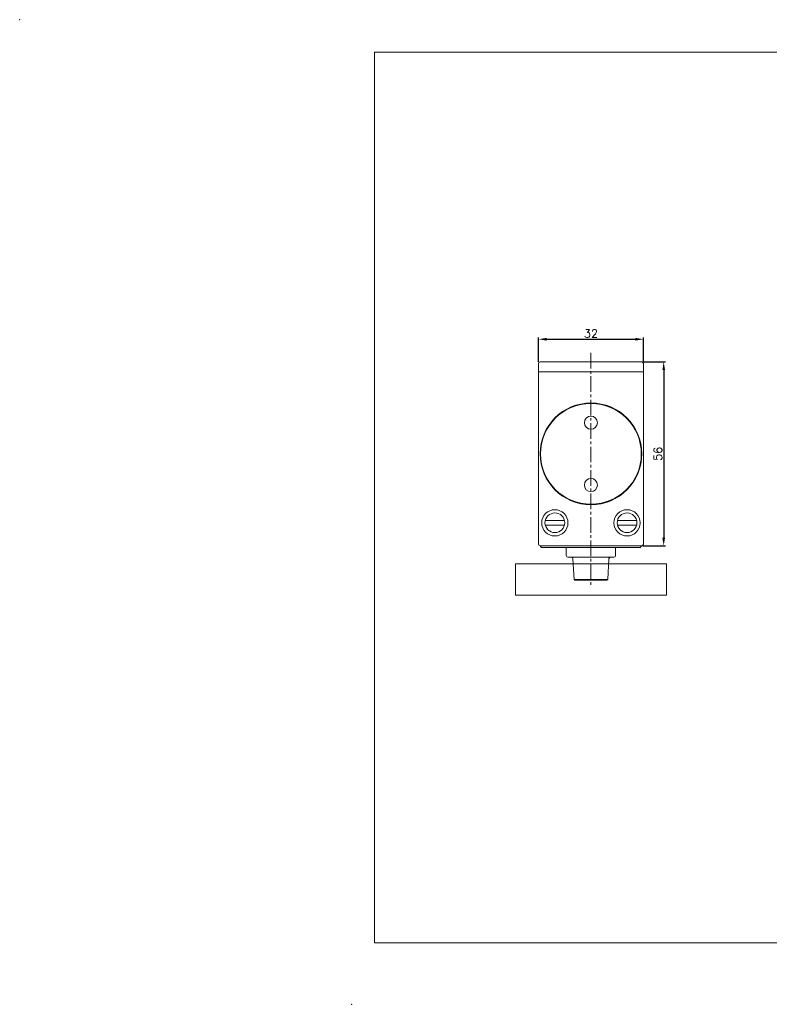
# Model space of a CAD drawing. Extents: x -2045 to 651, y 128 to 888.
# Tile 8 of 9: x 74 to 303, y 128 to 428. Entities that reach past the tile are written whole.
import ezdxf

# ---------------------------------------------------------------- set-up
doc = ezdxf.new("R2010")
doc.units = 0
doc.header["$LTSCALE"] = 0.5
doc.header["$MEASUREMENT"] = 0
doc.linetypes.add('CENTER', pattern=[50.8, 31.75, -6.35, 6.35, -6.35])
doc.linetypes.add('CENTER2', pattern=[28.575, 19.05, -3.175, 3.175, -3.175])
doc.layers.get('0').update_dxf_attribs({"linetype": 'CONTINUOUS'})
doc.layers.get('DEFPOINTS').update_dxf_attribs({"linetype": 'CONTINUOUS'})
doc.layers.add('CENTER', color=3, linetype='CENTER2')
doc.styles.add('007', font='txt.shx', dxfattribs={"bigfont": 'chineset.shx'})
doc.dimstyles.new('A4', dxfattribs={"dimtxt": 2.5, "dimasz": 2.5, "dimexe": 0.5, "dimexo": 0.5, "dimgap": 0.5, "dimtad": 1, "dimdsep": 46, "dimtxsty": '007', "dimcen": 2.5, "dimclrd": 3, "dimclre": 3, "dimclrt": 3, "dimazin": 2, "dimtfac": 1, "dimtmove": 0, "dimatfit": 3, "dimfxl": 0, "dimtolj": 1, "dimtzin": 0, "dimlwd": -1, "dimlwe": -1, "dimarcsym": 0})

# ---------------------------------------------------------------- blocks, each defined once
blk = doc.blocks.new('*D28')
at = {"color": 3}
for p, q in [((232.42, 324.02), (232.42, 331.43)), ((234.92, 330.93), (261.92, 330.93)), ((264.42, 324.02), (264.42, 331.43))]:
    blk.add_line(p, q, dxfattribs=at)
for points in [[(234.92, 331.34), (234.92, 330.51), (232.42, 330.93)], [(261.92, 331.34), (261.92, 330.51), (264.42, 330.93)]]:
    blk.add_solid(points, dxfattribs=at)
at = {"layer": 'DEFPOINTS', "color": 0}
for p in [(264.42, 330.93), (232.42, 323.52), (264.42, 323.52)]:
    blk.add_point(p, dxfattribs=at)
at = {"color": 3, "lineweight": 20, "insert": (248.42, 332.68), "char_height": 2.5, "attachment_point": 5, "style": '007'}
blk.add_mtext('\\A1;32', dxfattribs=at)
blk = doc.blocks.new('*D29')
at = {"color": 3}
for p, q in [((264.42, 324.02), (271.09, 324.02)), ((270.59, 321.52), (270.59, 270.52)), ((264.27, 268.02), (271.09, 268.02))]:
    blk.add_line(p, q, dxfattribs=at)
for points in [[(270.18, 321.52), (271.01, 321.52), (270.59, 324.02)], [(270.18, 270.52), (271.01, 270.52), (270.59, 268.02)]]:
    blk.add_solid(points, dxfattribs=at)
at = {"layer": 'DEFPOINTS', "color": 0}
for p in [(263.92, 324.02), (263.77, 268.02), (270.59, 268.02)]:
    blk.add_point(p, dxfattribs=at)
at = {"color": 3, "lineweight": 20, "insert": (268.84, 296.02), "char_height": 2.5, "attachment_point": 5, "rotation": 90, "style": '007'}
blk.add_mtext('\\A1;56', dxfattribs=at)

msp = doc.modelspace()

# ---------------------------------------------------------------- linework, layer by layer
at = {"color": 0, "lineweight": 20}
for p, q in [((588.476, 418.36), (182.476, 418.36)), ((588.476, 418.36), (182.476, 418.36)), ((182.476, 147.064), (182.476, 418.36)), ((232.915, 324.021), (263.915, 324.021)), ((263.915, 268.021), (232.915, 268.021)), ((263.915, 268.021), (232.915, 268.021)), ((233.065, 267.821), (233.365, 267.521)), ((233.365, 267.521), (248.415, 267.521)), ((233.365, 267.521), (241.915, 267.521)), ((263.465, 267.521), (248.415, 267.521)), ((263.765, 267.821), (263.465, 267.521)), ((263.765, 268.021), (263.765, 267.821)), ((182.476, 147.064), (588.476, 147.064)), ((182.476, 147.064), (588.476, 147.064))]:
    msp.add_line(p, q, dxfattribs=at)
at = {"color": 0, "linetype": 'Continuous', "lineweight": 20}
for p, q in [((232.415, 323.521), (232.415, 268.521)), ((264.415, 323.521), (264.415, 268.521)), ((241.415, 264.521), (242.441, 264.521)), ((242.94, 264.047), (243.272, 257.72)), ((253.559, 257.72), (253.89, 264.047)), ((254.39, 264.521), (255.415, 264.521)), ((253.559, 257.72), (243.272, 257.72)), ((243.482, 257.521), (243.272, 257.72)), ((243.482, 257.521), (253.348, 257.521)), ((253.348, 257.639), (253.559, 257.838))]:
    msp.add_line(p, q, dxfattribs=at)
at = {"lineweight": 20, "ltscale": 20}
for p, q in [((264.415, 321.05), (232.415, 321.05)), ((240.32, 275.771), (234.511, 275.771)), ((240.32, 274.271), (234.511, 274.271)), ((256.511, 275.771), (262.32, 275.771)), ((256.511, 274.271), (262.32, 274.271))]:
    msp.add_line(p, q, dxfattribs=at)
at = {"color": 0, "linetype": 'CENTER', "lineweight": 20, "ltscale": 0.5}
msp.add_line((233.065, 267.821), (233.065, 268.021), dxfattribs=at)
at = {"color": 0, "lineweight": 20, "ltscale": 20}
for p, q in [((240.915, 267.521), (240.915, 265.021)), ((255.915, 267.521), (255.915, 265.021)), ((242.441, 264.521), (254.39, 264.521)), ((242.777, 264.521), (242.915, 264.521)), ((242.923, 264.38), (242.915, 264.521)), ((253.908, 264.38), (253.915, 264.521)), ((254.054, 264.521), (253.915, 264.521))]:
    msp.add_line(p, q, dxfattribs=at)
at = {"lineweight": 20}
msp.add_lwpolyline([(225.415, 262.521), (271.415, 262.521), (271.415, 253.021), (225.415, 253.021)], close=True, dxfattribs=at)
at = {"color": 0, "lineweight": 20, "ltscale": 20}
for centre, radius in [((248.415, 296.021), 15.5), ((248.415, 296.021), 15.35), ((248.415, 305.521), 2), ((248.415, 286.521), 2)]:
    msp.add_circle(centre, radius, dxfattribs=at)
at = {"lineweight": 20, "ltscale": 20}
for centre, radius in [((237.415, 275.021), 4), ((259.415, 275.021), 4), ((237.415, 275.021), 3), ((259.415, 275.021), 3)]:
    msp.add_circle(centre, radius, dxfattribs=at)
at = {"color": 0, "lineweight": 20}
for centre, start, end in [((232.915, 323.521), 90, 180), ((263.915, 323.521), 0, 90), ((232.915, 268.521), 180, 270), ((263.915, 268.521), 270, 0)]:
    msp.add_arc(centre, 0.5, start, end, dxfattribs=at)
at = {"color": 0, "lineweight": 20, "ltscale": 20}
for centre, start, end in [((241.415, 265.021), 180, 270), ((255.415, 265.021), 270, 0)]:
    msp.add_arc(centre, 0.5, start, end, dxfattribs=at)
at = {"color": 0, "linetype": 'Continuous', "lineweight": 20}
for centre, start, end in [((242.441, 264.021), 3, 90), ((242.441, 264.021), 3, 90), ((254.39, 264.021), 90, 177), ((254.39, 264.021), 90, 177)]:
    msp.add_arc(centre, 0.5, start, end, dxfattribs=at)
at = {"color": 0, "lineweight": 18}
msp.add_point((74.315, 428.264), dxfattribs=at)
msp.add_point((74.315, 428.264), dxfattribs=at)
at = {"color": 0, "lineweight": 20, "ltscale": 20}
for p in [(242.915, 264.521), (253.915, 264.521), (253.915, 264.521)]:
    msp.add_point(p, dxfattribs=at)
at = {"color": 0, "lineweight": 20}
msp.add_point((175.476, 128.36), dxfattribs=at)
msp.add_point((175.476, 128.36), dxfattribs=at)
at = {"layer": 'CENTER', "color": 0, "lineweight": 20, "ltscale": 0.5}
msp.add_line((248.415, 326.784), (248.415, 255.782), dxfattribs=at)

# ---------------------------------------------------------------- dimensions: what is measured, and where the dimension line sits
at = {"lineweight": 20}
dim = msp.add_linear_dim(base=(264.415, 330.928), p1=(232.415, 323.521), p2=(264.415, 323.521), dimstyle='A4', dxfattribs=at)
dim.commit()
dim.dimension.update_dxf_attribs({"geometry": '*D28', "text_midpoint": (248.415, 332.678)})
dim = msp.add_linear_dim(base=(270.592, 268.021), p1=(263.915, 324.021), p2=(263.765, 268.021), angle=90, dimstyle='A4', dxfattribs=at)
dim.commit()
dim.dimension.update_dxf_attribs({"geometry": '*D29', "text_midpoint": (268.842, 296.021)})

doc.saveas('drawing.dxf')
